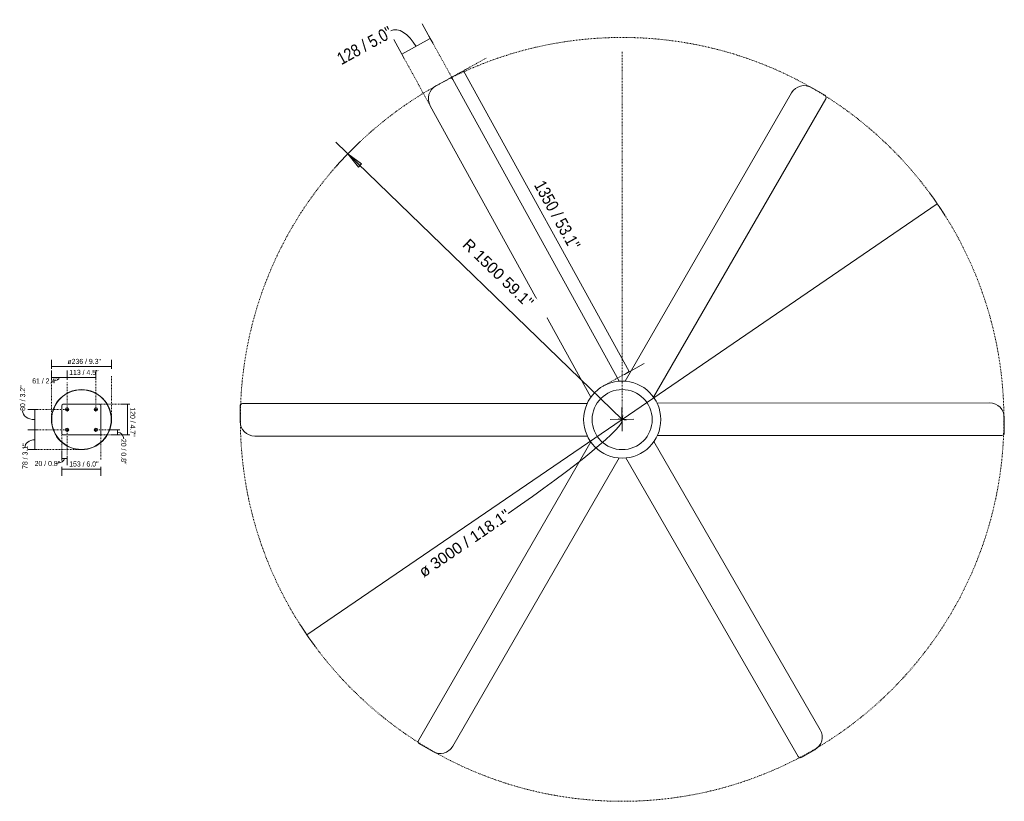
# Model space of a CAD drawing. Header units: millimetres. Extents: x 5266 to 16400, y -3718 to 8165.
# Tile 3 of 3: x 12532 to 16400, y 5095 to 8165. Entities that reach past the tile are written whole.
import ezdxf

# ---------------------------------------------------------------- set-up
doc = ezdxf.new("R2010")
doc.units = ezdxf.units.MM
doc.linetypes.add('Dash', pattern=[6, 3, -3])
doc.layers.add('A-ANNO-DIMS', color=7, linetype='Dash', lineweight=15, true_color=0xd2d2d2)
for name, color, linetype, lineweight in [('A-ANNO-DIMS-22', 7, 'Continuous', 9), ('A-ANNO-DIMS-9', 7, 'Continuous', 9), ('A-DETL-GENF', 7, 'Continuous', 15), ('E-LITE-EQPM', 7, 'Continuous', 20)]:
    doc.layers.add(name, color=color, linetype=linetype, lineweight=lineweight)
doc.styles.add('Arial', font='arial.ttf', dxfattribs={"height": 44})
doc.styles.add('Arial Narrow', font='ARIALN.TTF', dxfattribs={"height": 48.4})
doc.styles.add('Arial Narrow_1', font='ARIALN.TTF', dxfattribs={"height": 19.8})
doc.dimstyles.new('Diameter_-_3mm_Arial', dxfattribs={"dimscale": 304.8, "dimtxt": 44.891414, "dimasz": 0, "dimexe": 0.173228, "dimexo": 0, "dimgap": 0.108268, "dimtad": 1, "dimjust": 3, "dimdec": 0, "dimzin": 0, "dimdsep": 46, "dimtxsty": 'Arial', "dimblk1": 'NONE', "dimblk2": 'NONE', "dimsah": 1, "dimcen": 0.09, "dimadec": 0, "dimazin": 0, "dimtfac": 1, "dimtdec": 4, "dimtix": 1, "dimtmove": 0, "dimatfit": 2, "dimfxl": 1, "dimtvp": 1, "dimtolj": 1, "dimtzin": 0, "dimarcsym": 2})
doc.dimstyles.new('FARO_-_2_2mm_Arial_Narrow_mm_Inch_Left', dxfattribs={"dimscale": 304.8, "dimtxt": 49.534059, "dimasz": 0, "dimexe": 0.216535, "dimexo": 0.0625, "dimgap": 0.036089, "dimtad": 1, "dimdec": 0, "dimzin": 0, "dimdsep": 46, "dimtxsty": 'Arial Narrow', "dimblk1": 'NONE', "dimblk2": 'NONE', "dimsah": 1, "dimcen": 0.09, "dimadec": 0, "dimazin": 0, "dimtfac": 1, "dimtdec": 4, "dimtix": 1, "dimtmove": 1, "dimatfit": 3, "dimfxl": 0.072178, "dimfxlon": 1, "dimtvp": 1, "dimtolj": 1, "dimtzin": 0, "dimarcsym": 2})
doc.dimstyles.new('FARO_-_2_2mm_Arial_Narrow_mm_Inch_Left_1', dxfattribs={"dimscale": 304.8, "dimtxt": 49.534059, "dimasz": 0, "dimexe": 0.216535, "dimexo": 0.0625, "dimgap": 0.036089, "dimtad": 1, "dimdec": 0, "dimzin": 0, "dimdsep": 46, "dimtxsty": 'Arial Narrow', "dimblk1": 'NONE', "dimblk2": 'NONE', "dimsah": 1, "dimcen": 0.09, "dimadec": 0, "dimazin": 0, "dimtfac": 1, "dimtdec": 4, "dimtix": 1, "dimtmove": 0, "dimatfit": 3, "dimfxl": 0.072178, "dimfxlon": 1, "dimtvp": 1, "dimtolj": 1, "dimtzin": 0, "dimarcsym": 2})
doc.dimstyles.new('FARO_-_2_2mm_Arial_Narrow_mm_Inch_Left_2', dxfattribs={"dimscale": 304.8, "dimtxt": 20.263933, "dimasz": 0, "dimexe": 0.088583, "dimexo": 0.0625, "dimgap": 0.014764, "dimtad": 1, "dimdec": 0, "dimzin": 0, "dimdsep": 46, "dimtxsty": 'Arial Narrow_1', "dimblk1": 'NONE', "dimblk2": 'NONE', "dimsah": 1, "dimcen": 0.09, "dimadec": 0, "dimazin": 0, "dimtfac": 1, "dimtdec": 4, "dimtix": 1, "dimtmove": 1, "dimatfit": 3, "dimfxl": 0.029528, "dimfxlon": 1, "dimtvp": 1, "dimtolj": 1, "dimtzin": 0, "dimarcsym": 2})
doc.dimstyles.new('FARO_-_2_2mm_Arial_Narrow_mm_Inch_Left_3', dxfattribs={"dimscale": 304.8, "dimtxt": 20.263933, "dimasz": 0, "dimexe": 0.088583, "dimexo": 0.0625, "dimgap": 0.014764, "dimtad": 1, "dimdec": 0, "dimzin": 0, "dimdsep": 46, "dimtxsty": 'Arial Narrow_1', "dimblk1": 'NONE', "dimblk2": 'NONE', "dimsah": 1, "dimcen": 0.09, "dimadec": 0, "dimazin": 0, "dimtfac": 1, "dimtdec": 4, "dimtix": 1, "dimtmove": 0, "dimatfit": 3, "dimfxl": 0.029528, "dimfxlon": 1, "dimtvp": 1, "dimtolj": 1, "dimtzin": 0, "dimarcsym": 2})
doc.dimstyles.new('FARO_-_2_2mm_Arial_Narrow_mm_Inch_Right_2', dxfattribs={"dimscale": 304.8, "dimtxt": 20.263933, "dimasz": 0, "dimexe": 0.088583, "dimexo": 0.0625, "dimgap": 0.014764, "dimtad": 1, "dimdec": 0, "dimzin": 0, "dimdsep": 46, "dimtxsty": 'Arial Narrow_1', "dimblk1": 'NONE', "dimblk2": 'NONE', "dimsah": 1, "dimcen": 0.09, "dimadec": 0, "dimazin": 0, "dimtfac": 1, "dimtdec": 4, "dimtix": 1, "dimtmove": 0, "dimatfit": 3, "dimfxl": 0.029528, "dimfxlon": 1, "dimtvp": 1, "dimtolj": 1, "dimtzin": 0, "dimarcsym": 2})
doc.dimstyles.new('FARO_-_2_2mm_Arial_Narrow_mm_Inch_Right_3', dxfattribs={"dimscale": 304.8, "dimtxt": 20.263933, "dimasz": 0, "dimexe": 0.088583, "dimexo": 0.0625, "dimgap": 0.014764, "dimtad": 1, "dimdec": 0, "dimzin": 0, "dimdsep": 46, "dimtxsty": 'Arial Narrow_1', "dimblk1": 'NONE', "dimblk2": 'NONE', "dimsah": 1, "dimcen": 0.09, "dimadec": 0, "dimazin": 0, "dimtfac": 1, "dimtdec": 4, "dimtix": 1, "dimtmove": 1, "dimatfit": 3, "dimfxl": 0.029528, "dimfxlon": 1, "dimtvp": 1, "dimtolj": 1, "dimtzin": 0, "dimarcsym": 2})
doc.dimstyles.new('Radial_-_3mm_Arial', dxfattribs={"dimscale": 304.8, "dimtxt": 44.891414, "dimasz": 0.216535, "dimexe": 0.216535, "dimexo": 0, "dimgap": 0.126312, "dimtad": 1, "dimjust": 3, "dimdec": 0, "dimzin": 0, "dimdsep": 46, "dimtxsty": 'Arial', "dimsah": 1, "dimcen": 0.09, "dimdle": 0.216535, "dimadec": 0, "dimazin": 0, "dimtfac": 1, "dimtdec": 4, "dimtix": 1, "dimtmove": 0, "dimatfit": 2, "dimfxl": 1, "dimtvp": 1, "dimtfill": 1, "dimtolj": 1, "dimtzin": 0, "dimarcsym": 2})

# ---------------------------------------------------------------- blocks, each defined once
blk = doc.blocks.new('DIMBLOCK11-Planta_PDF Fixing Holes')
at = {"layer": 'A-ANNO-DIMS-9', "color": 251, "true_color": 0x5b5b5b, "transparency": 16777216}
for p, q in [((12656.2, 6759.4), (12656.2, 6786.5)), ((12717.5, 6750.5), (12717.5, 6786.5)), ((12656.2, 6759.5), (12717.5, 6759.5)), ((12656.2, 6759.5), (12656.2, 6750.5)), ((12717.5, 6759.5), (12717.5, 6750.5))]:
    blk.add_line(p, q, dxfattribs=at)
blk.add_ellipse((12664.6, 6759.5), major_axis=(22.2, 0), ratio=0.585221, start_param=4.712389, end_param=6.283185, dxfattribs=at)
at = {"layer": 'A-ANNO-DIMS-9', "color": 0, "transparency": 16777216, "insert": (12580.7, 6756), "char_height": 19.8, "width": 100.741, "attachment_point": 1, "line_spacing_factor": 0.974696, "style": 'Arial Narrow_1'}
blk.add_mtext('61 / 2.4"', dxfattribs=at)
blk = doc.blocks.new('_None')
blk = doc.blocks.new('DIMBLOCK12-Planta_PDF Fixing Holes')
at = {"layer": 'A-ANNO-DIMS-9', "color": 251, "true_color": 0x5b5b5b, "transparency": 16777216}
for p, q in [((12717.5, 6750.5), (12717.5, 6786.5)), ((12830.9, 6750.5), (12830.9, 6786.5)), ((12717.5, 6759.5), (12830.9, 6759.5)), ((12717.5, 6759.5), (12717.5, 6750.5)), ((12830.9, 6759.5), (12830.9, 6750.5))]:
    blk.add_line(p, q, dxfattribs=at)
at = {"layer": 'A-ANNO-DIMS-9', "color": 0, "transparency": 16777216, "insert": (12725.9, 6789.6), "char_height": 19.8, "width": 115.794, "attachment_point": 1, "line_spacing_factor": 0.974696, "style": 'Arial Narrow_1'}
blk.add_mtext('113 / 4.5"', dxfattribs=at)
blk = doc.blocks.new('DIMBLOCK13-Planta_PDF Fixing Holes')
at = {"layer": 'A-ANNO-DIMS-9', "color": 251, "true_color": 0x5b5b5b, "transparency": 16777216}
for p, q in [((12656.2, 6793.5), (12656.2, 6829.5)), ((12892.2, 6793.5), (12892.2, 6829.5)), ((12656.2, 6802.5), (12892.2, 6802.5)), ((12656.2, 6802.5), (12656.2, 6793.5)), ((12892.2, 6802.5), (12892.2, 6793.5))]:
    blk.add_line(p, q, dxfattribs=at)
at = {"layer": 'A-ANNO-DIMS-9', "color": 0, "transparency": 16777216, "insert": (12719, 6832.6), "char_height": 19.8, "width": 132.391, "attachment_point": 1, "line_spacing_factor": 0.974696, "style": 'Arial Narrow_1'}
blk.add_mtext('ø236 / 9.3"', dxfattribs=at)
blk = doc.blocks.new('DIMBLOCK14-Planta_PDF Fixing Holes')
at = {"layer": 'A-ANNO-DIMS-9', "color": 251, "true_color": 0x5b5b5b, "transparency": 16777216}
for p, q in [((12599.4, 6634.2), (12563.4, 6634.2)), ((12590.4, 6634.2), (12590.4, 6554)), ((12590.4, 6634.2), (12599.4, 6634.2)), ((12599.4, 6554), (12563.4, 6554)), ((12590.4, 6554), (12599.4, 6554))]:
    blk.add_line(p, q, dxfattribs=at)
blk.add_ellipse((12590.4, 6628.4), major_axis=(47.7, 0), ratio=0.718031, start_param=3.141593, end_param=4.712389, dxfattribs=at)
at = {"layer": 'A-ANNO-DIMS-9', "color": 0, "transparency": 16777216, "insert": (12533.1, 6628.4), "char_height": 19.8, "width": 100.741, "attachment_point": 1, "rotation": 90, "line_spacing_factor": 0.974696, "style": 'Arial Narrow_1'}
blk.add_mtext('80 / 3.2"', dxfattribs=at)
blk = doc.blocks.new('DIMBLOCK15-Planta_PDF Fixing Holes')
at = {"layer": 'A-ANNO-DIMS-9', "color": 251, "true_color": 0x5b5b5b, "transparency": 16777216}
for p, q in [((12599.4, 6554), (12563.4, 6554)), ((12590.4, 6554), (12590.4, 6476.1)), ((12590.4, 6554), (12599.4, 6554)), ((12599.4, 6476.1), (12563.4, 6476.1)), ((12590.4, 6476.1), (12599.4, 6476.1))]:
    blk.add_line(p, q, dxfattribs=at)
blk.add_ellipse((12590.4, 6484.3), major_axis=(38.4, 0), ratio=0.800396, start_param=1.570796, end_param=3.141593, dxfattribs=at)
at = {"layer": 'A-ANNO-DIMS-9', "color": 0, "transparency": 16777216, "insert": (12542.4, 6400.3), "char_height": 19.8, "width": 100.741, "attachment_point": 1, "rotation": 90, "line_spacing_factor": 0.974696, "style": 'Arial Narrow_1'}
blk.add_mtext('78 / 3.1"', dxfattribs=at)
blk = doc.blocks.new('DIMBLOCK16-Planta_PDF Fixing Holes')
at = {"layer": 'A-ANNO-DIMS-9', "color": 251, "true_color": 0x5b5b5b, "transparency": 16777216}
for p, q in [((12697.5, 6408.7), (12697.5, 6372.7)), ((12697.5, 6399.7), (12697.5, 6408.7)), ((12697.5, 6399.7), (12850.9, 6399.7)), ((12850.9, 6408.7), (12850.9, 6372.7)), ((12850.9, 6399.7), (12850.9, 6408.7))]:
    blk.add_line(p, q, dxfattribs=at)
at = {"layer": 'A-ANNO-DIMS-9', "color": 0, "transparency": 16777216, "insert": (12725.9, 6429.7), "char_height": 19.8, "width": 115.794, "attachment_point": 1, "line_spacing_factor": 0.974696, "style": 'Arial Narrow_1'}
blk.add_mtext('153 / 6.0"', dxfattribs=at)
blk = doc.blocks.new('DIMBLOCK17-Planta_PDF Fixing Holes')
at = {"layer": 'A-ANNO-DIMS-9', "color": 251, "true_color": 0x5b5b5b, "transparency": 16777216}
for p, q in [((12955.5, 6654.1), (12928.4, 6654.1)), ((12955.4, 6534.1), (12955.4, 6654.1)), ((12955.4, 6654.1), (12964.4, 6654.1)), ((12955.5, 6534.1), (12928.4, 6534.1)), ((12955.4, 6534.1), (12964.4, 6534.1))]:
    blk.add_line(p, q, dxfattribs=at)
at = {"layer": 'A-ANNO-DIMS-9', "color": 0, "transparency": 16777216, "insert": (12985.5, 6642.4), "char_height": 19.8, "width": 115.794, "attachment_point": 1, "rotation": 270, "line_spacing_factor": 0.974696, "style": 'Arial Narrow_1'}
blk.add_mtext('120 / 4.7"', dxfattribs=at)
blk = doc.blocks.new('DIMBLOCK18-Planta_PDF Fixing Holes')
at = {"layer": 'A-ANNO-DIMS-9', "color": 251, "true_color": 0x5b5b5b, "transparency": 16777216}
for p, q in [((12697.5, 6441.9), (12697.5, 6469)), ((12697.5, 6442), (12717.5, 6442)), ((12697.5, 6442), (12697.5, 6433)), ((12717.5, 6451), (12717.5, 6415)), ((12717.5, 6442), (12717.5, 6451))]:
    blk.add_line(p, q, dxfattribs=at)
blk.add_ellipse((12674.2, 6442), major_axis=(33.3, 0), ratio=0.594821, start_param=4.712389, end_param=6.283185, dxfattribs=at)
at = {"layer": 'A-ANNO-DIMS-9', "color": 0, "transparency": 16777216, "insert": (12590.3, 6431.7), "char_height": 19.8, "width": 100.741, "attachment_point": 1, "line_spacing_factor": 0.974696, "style": 'Arial Narrow_1'}
blk.add_mtext('20 / 0.8"', dxfattribs=at)
blk = doc.blocks.new('DIMBLOCK19-Planta_PDF Fixing Holes')
at = {"layer": 'A-ANNO-DIMS-9', "color": 251, "true_color": 0x5b5b5b, "transparency": 16777216}
for p, q in [((12916.4, 6554), (12889.3, 6554)), ((12916.3, 6534.1), (12916.3, 6554)), ((12916.3, 6554), (12925.3, 6554)), ((12916.4, 6534.1), (12889.3, 6534.1)), ((12916.3, 6534.1), (12925.3, 6534.1))]:
    blk.add_line(p, q, dxfattribs=at)
blk.add_ellipse((12916.3, 6518.1), major_axis=(0, 25.9), ratio=0.936013, start_param=4.712389, end_param=6.283185, dxfattribs=at)
at = {"layer": 'A-ANNO-DIMS-9', "color": 0, "transparency": 16777216, "insert": (12950.1, 6518.1), "char_height": 19.8, "width": 100.741, "attachment_point": 1, "rotation": 270, "line_spacing_factor": 0.974696, "style": 'Arial Narrow_1'}
blk.add_mtext('20 / 0.8"', dxfattribs=at)
blk = doc.blocks.new('DIMBLOCK20-Planta_PDF')
at = {"layer": 'A-ANNO-DIMS-22', "color": 8, "true_color": 0x787878, "transparency": 16777216}
for p, q in [((14898.5, 6595), (16136.8, 7441.5)), ((14898.5, 6595), (13660.2, 5748.4)), ((14883.2, 6597.8), (14913.8, 6592.1)), ((14895.6, 6579.7), (14901.3, 6610.2))]:
    blk.add_line(p, q, dxfattribs=at)
for start, end in [(32.3411, 36.3747), (212.3411, 216.3747)]:
    blk.add_arc((14898.5, 6595), 1500, start, end, dxfattribs=at)
blk.add_ellipse((14421, 6268.6), major_axis=(477.4, 326.4), ratio=0.090176, start_param=4.712389, end_param=6.283185, dxfattribs=at)
at = {"layer": 'A-ANNO-DIMS-22', "color": 0, "transparency": 16777216, "insert": (14093.9, 6009.1), "char_height": 44, "width": 499.745, "attachment_point": 1, "rotation": 34.3579, "line_spacing_factor": 0.941778, "style": 'Arial'}
blk.add_mtext('ø 3000 / 118.1"', dxfattribs=at)
blk = doc.blocks.new('DIMBLOCK21-Planta_PDF')
at = {"layer": 'A-ANNO-DIMS-22', "transparency": 16777216}
blk.add_hatch(color=256, dxfattribs=at).paths.add_polyline_path([(13820.7, 7638.2), (13862.1, 7586.1), (13874.2, 7598.6)])
for p, q in [((14898.5, 6595), (13773.3, 7684.1)), ((13820.7, 7638.2), (13862.1, 7586.1)), ((13874.2, 7598.6), (13820.7, 7638.2)), ((13862.1, 7586.1), (13874.2, 7598.6)), ((14897.7, 6641.6), (14899.2, 6548.3)), ((14851.8, 6594.2), (14945.1, 6595.7))]:
    blk.add_line(p, q, dxfattribs=at)
blk.add_arc((14898.5, 6595), 1500, 133.4106, 138.4526, dxfattribs=at)
at = {"layer": 'A-ANNO-DIMS-22', "color": 0, "transparency": 16777216, "insert": (14298.6, 7308.7), "char_height": 44, "width": 425.985, "attachment_point": 1, "rotation": 315.9316, "line_spacing_factor": 0.941778, "style": 'Arial', "bg_fill": 3, "box_fill_scale": 1.25, "bg_fill_color": 256, "bg_fill_true_color": 13158600, "bg_fill_transparency": 0}
blk.add_mtext('R 1500 59.1"', dxfattribs=at)
blk = doc.blocks.new('DIMBLOCK22-Planta_PDF')
at = {"layer": 'A-ANNO-DIMS-22', "color": 251, "true_color": 0x5b5b5b, "transparency": 16777216}
for p, q in [((14144.9, 8090.5), (14113, 8148.3)), ((14033.1, 8028.8), (14001.2, 8086.6)), ((14033, 8028.8), (14144.9, 8090.5)), ((14144.9, 8090.5), (14155.5, 8071.3)), ((14033, 8028.8), (14043.7, 8009.6))]:
    blk.add_line(p, q, dxfattribs=at)
blk.add_ellipse((14039.1, 8032.2), major_axis=(-49.4, 89.5), ratio=0.556742, start_param=4.712389, end_param=6.283185, dxfattribs=at)
at = {"layer": 'A-ANNO-DIMS-22', "color": 0, "transparency": 16777216, "insert": (13772, 8028.1), "char_height": 48.4, "width": 283.052, "attachment_point": 1, "rotation": 28.8895, "line_spacing_factor": 0.974696, "style": 'Arial Narrow'}
blk.add_mtext('128 / 5.0"', dxfattribs=at)
blk = doc.blocks.new('DIMBLOCK23-Planta_PDF')
at = {"layer": 'A-ANNO-DIMS-22', "color": 251, "true_color": 0x5b5b5b, "transparency": 16777216}
for p, q in [((14274.6, 7964.4), (14293.8, 7975)), ((14274.6, 7964.4), (14216.8, 7932.5)), ((14926.7, 6782.5), (14274.6, 7964.4)), ((14907.4, 6771.9), (14984.5, 6814.4)), ((14926.7, 6782.5), (14907.4, 6771.9))]:
    blk.add_line(p, q, dxfattribs=at)
at = {"layer": 'A-ANNO-DIMS-22', "color": 0, "transparency": 16777216, "insert": (14593.2, 7539.1), "char_height": 48.4, "width": 356.645, "attachment_point": 1, "rotation": 298.8895, "line_spacing_factor": 0.974696, "style": 'Arial Narrow'}
blk.add_mtext('1350 / 53.1"', dxfattribs=at)

msp = doc.modelspace()

# ---------------------------------------------------------------- hatches: boundary and pattern name
at = {"layer": 'A-DETL-GENF', "lineweight": 9, "true_color": 0xc0c0c0}
h = msp.add_hatch(color=9, dxfattribs=at)
h.paths.add_polyline_path([(12717.5, 6547.5), (12719.2, 6547.7), (12720.8, 6548.3), (12722.1, 6549.4), (12723.1, 6550.7), (12723.8, 6552.3), (12724, 6554), (12723.8, 6555.7), (12723.1, 6557.2), (12722.1, 6558.6), (12720.8, 6559.6), (12719.2, 6560.3), (12717.5, 6560.5), (12715.8, 6560.3), (12714.2, 6559.6), (12712.9, 6558.6), (12711.8, 6557.2), (12711.2, 6555.7), (12711, 6554), (12711.2, 6552.3), (12711.8, 6550.7), (12713.1, 6549.2), (12714.2, 6548.3), (12715.8, 6547.7), (12716.7, 6547.6)])
h.paths.add_polyline_path([(12830.9, 6547.5), (12832.5, 6547.7), (12834.1, 6548.3), (12835.5, 6549.4), (12836.5, 6550.7), (12837.2, 6552.3), (12837.4, 6554), (12837.2, 6555.7), (12836.5, 6557.2), (12835.5, 6558.6), (12834.1, 6559.6), (12832.5, 6560.3), (12830.9, 6560.5), (12828.8, 6560.1), (12827.6, 6559.6), (12826.2, 6558.6), (12825.2, 6557.2), (12824.6, 6555.7), (12824.3, 6554), (12824.6, 6552.3), (12825.2, 6550.7), (12826.5, 6549.2), (12827.6, 6548.3), (12829.2, 6547.7)])
h.paths.add_polyline_path([(12717.5, 6627.7), (12719.2, 6627.9), (12720.8, 6628.6), (12722.1, 6629.6), (12723.1, 6631), (12723.8, 6632.5), (12724, 6634.2), (12723.8, 6635.9), (12723.1, 6637.5), (12722.1, 6638.8), (12720.8, 6639.9), (12719.2, 6640.5), (12717.5, 6640.8), (12715.8, 6640.5), (12714.2, 6639.9), (12712.9, 6638.8), (12711.8, 6637.5), (12711.2, 6635.9), (12711, 6634.2), (12711.2, 6632.5), (12711.8, 6631), (12712.9, 6629.6), (12714.2, 6628.6), (12715.8, 6627.9), (12716.7, 6627.8)])
h.paths.add_polyline_path([(12830.9, 6627.7), (12832.5, 6627.9), (12834.1, 6628.6), (12835.5, 6629.6), (12836.5, 6631), (12837.2, 6632.5), (12837.4, 6634.2), (12837.2, 6635.9), (12836.5, 6637.5), (12835.5, 6638.8), (12834.1, 6639.9), (12832.5, 6640.5), (12830.9, 6640.8), (12829.2, 6640.5), (12827.6, 6639.9), (12826.2, 6638.8), (12825.2, 6637.5), (12824.6, 6635.9), (12824.3, 6634.2), (12824.6, 6632.5), (12825.2, 6631), (12826.2, 6629.6), (12827.6, 6628.6), (12829.2, 6627.9)])

# ---------------------------------------------------------------- linework, layer by layer
at = {"layer": 'A-ANNO-DIMS'}
for p, q in [((14136.7, 8105.3), (14233.4, 7930.2)), ((14024.9, 8043.6), (14139.3, 7836.2)), ((14219.8, 7934.1), (14364.2, 8013.8)), ((14898.5, 6595), (14898.5, 8039)), ((14824.4, 6726.1), (14920.7, 6779.2))]:
    msp.add_line(p, q, dxfattribs=at)
at = {"layer": 'A-ANNO-DIMS', "lineweight": 9}
for p, q in [((12656.2, 6594.1), (12656.2, 6765.7)), ((12717.5, 6640.8), (12717.5, 6740.8)), ((12830.9, 6640.8), (12830.9, 6745.8)), ((12892.2, 6594.1), (12892.2, 6765.7)), ((12845.9, 6654.1), (12955.9, 6654.1)), ((12711, 6634.2), (12591, 6634.2)), ((12711, 6554), (12591, 6554)), ((12697.5, 6539.1), (12697.5, 6439.1)), ((12717.5, 6547.5), (12717.5, 6453.6)), ((12837.4, 6554), (12922.4, 6554)), ((12850.9, 6539.1), (12850.9, 6436.6)), ((12845.9, 6534.1), (12960.9, 6534.1)), ((12774.2, 6476.1), (12591, 6476.1))]:
    msp.add_line(p, q, dxfattribs=at)
at = {"layer": 'A-ANNO-DIMS'}
msp.add_circle((14898.5, 6595), 1500, dxfattribs=at)
at = {"layer": 'E-LITE-EQPM'}
for p, q in [((14219.8, 7934.1), (14166.9, 7905)), ((14887.4, 6744.9), (14233.4, 7930.2)), ((15694.8, 7868.1), (15642.6, 7898.2)), ((15564.2, 7877.2), (14910.8, 6744.8)), ((15022, 6681.8), (15698.5, 7854.4)), ((14144.4, 7827), (14776, 6682.4)), ((12764, 6710.7), (12764, 6710.7)), ((12845.9, 6654.1), (12702.5, 6654.1)), ((14761.1, 6656.8), (13407.5, 6657)), ((16342.6, 6659.4), (15035.3, 6659.1)), ((12697.5, 6649.1), (12697.5, 6539.1)), ((12711, 6634.2), (12724, 6634.2)), ((12717.5, 6640.8), (12717.5, 6627.7)), ((12824.3, 6634.2), (12837.4, 6634.2)), ((12830.9, 6640.8), (12830.9, 6627.7)), ((12850.9, 6539.1), (12850.9, 6649.1)), ((13397.5, 6647), (13397.5, 6586.7)), ((16400.1, 6541.7), (16400.1, 6602)), ((12711, 6554), (12724, 6554)), ((12717.5, 6547.5), (12717.5, 6560.5)), ((12824.3, 6554), (12837.4, 6554)), ((12830.9, 6547.5), (12830.9, 6560.5)), ((12702.5, 6534.1), (12845.9, 6534.1)), ((13454.9, 6529.3), (14762.3, 6529)), ((14775.7, 6506.2), (14098.7, 5334.1)), ((15676.9, 5376.1), (15023.4, 6508.5)), ((15036.4, 6531.4), (16390.1, 6531.7)), ((12764, 6477.6), (12764, 6477.6)), ((14233, 5311.2), (14886.9, 6443.4)), ((14913.3, 6443.6), (15589.9, 5271.2)), ((14102.3, 5320.4), (14154.6, 5290.2)), ((15603.6, 5267.5), (15655.8, 5297.7))]:
    msp.add_line(p, q, dxfattribs=at)
for centre, radius, start, end in [((14224.6, 7925.4), 10, 28.8895, 118.8895), ((14194.7, 7854.7), 57.4, 118.8895, 208.8895), ((15613.9, 7848.5), 57.4, 60.0169, 150.0169), ((15689.8, 7859.4), 10, 330.0169, 60.0169), ((14898.8, 6594.1), 151.5, 0, 180), ((12774.2, 6594.1), 118, 0, 180), ((12774.2, 6594.1), 117, 0, 180), ((14898.8, 6594.1), 118, 90, 270), ((14898.8, 6594.1), 118, 270, 90), ((12702.5, 6649.1), 5, 90, 180), ((12845.9, 6649.1), 5, 360, 90), ((13407.5, 6647), 10, 89.9898, 179.9898), ((16342.6, 6602), 57.4, 0.0118, 90.0118), ((12717.5, 6634.2), 6.52, 0, 180), ((12717.5, 6634.2), 6.52, 180, 0), ((12830.9, 6634.2), 6.52, 0, 180), ((12830.9, 6634.2), 6.52, 180, 0), ((12774.2, 6594.1), 118, 180, 360), ((12774.2, 6594.1), 117, 180, 0), ((13454.9, 6586.7), 57.4, 179.9898, 269.9898), ((14898.8, 6594.1), 151.5, 180, 360), ((12702.5, 6539.1), 5, 180, 270), ((12717.5, 6554), 6.52, 0, 180), ((12717.5, 6554), 6.52, 180, 0), ((12830.9, 6554), 6.52, 0, 180), ((12830.9, 6554), 6.52, 180, 0), ((12845.9, 6539.1), 5, 270, 0), ((16390.1, 6541.7), 10, 270.0118, 0.0118), ((15627.1, 5347.4), 57.4, 299.9895, 29.9895), ((14107.3, 5329.1), 10, 149.9895, 239.9895), ((14183.3, 5340), 57.4, 239.9895, 329.9895), ((15598.6, 5276.2), 10, 209.9895, 299.9895)]:
    msp.add_arc(centre, radius, start, end, dxfattribs=at)

# ---------------------------------------------------------------- dimensions: what is measured, and where the dimension line sits
at = {"layer": 'A-ANNO-DIMS', "color": 251, "linetype": 'Continuous', "lineweight": 9, "true_color": 0x5b5b5b}
for base, p1, p2, angle, dimstyle, override, picture, middle, turn in [((14144.9, 8090.5), (14043.7, 8009.6), (14155.5, 8071.3), 28.8895, 'FARO_-_2_2mm_Arial_Narrow_mm_Inch_Left', {"dimpost": '<>', "dimfxl": 127.740744}, 'DIMBLOCK22-Planta_PDF', (13911.5, 8068.2), 28.8895), ((12590.4, 6554), (12599.4, 6634.2), (12599.4, 6554), 90, 'FARO_-_2_2mm_Arial_Narrow_mm_Inch_Left_2', {"dimpost": '<>', "dimfxl": 80.242455}, 'DIMBLOCK14-Planta_PDF Fixing Holes', (12546.3, 6678.7), 90), ((12590.4, 6476.1), (12599.4, 6554), (12599.4, 6476.1), 90, 'FARO_-_2_2mm_Arial_Narrow_mm_Inch_Left_2', {"dimpost": '<>', "dimfxl": 77.89111}, 'DIMBLOCK15-Planta_PDF Fixing Holes', (12555.6, 6450.7), 90), ((12916.3, 6554), (12925.3, 6534.1), (12925.3, 6554), 90, 'FARO_-_2_2mm_Arial_Narrow_mm_Inch_Right_3', {"dimtad": 4, "dimpost": '<>', "dimfxl": 19.918659}, 'DIMBLOCK19-Planta_PDF Fixing Holes', (12936.9, 6467.7), 90)]:
    dim = msp.add_linear_dim(base=base, p1=p1, p2=p2, angle=angle, dimstyle=dimstyle, override=override, dxfattribs=at)
    dim.commit()
    dim.dimension.update_dxf_attribs({"geometry": picture, "text_midpoint": middle, "dimtype": 160, "text_rotation": turn})
at = {"layer": 'A-ANNO-DIMS', "color": 8, "linetype": 'Continuous', "lineweight": 9, "true_color": 0x787878}
dim = msp.add_diameter_dim_2p(p1=(16136.8, 7441.5), p2=(13660.2, 5748.4), dimstyle='Diameter_-_3mm_Arial', override={"dimpost": 'ø<>'}, dxfattribs=at)
dim.commit()
dim.dimension.update_dxf_attribs({"geometry": 'DIMBLOCK20-Planta_PDF', "text_midpoint": (14863.8, 6645.7)})
at = {"layer": 'A-ANNO-DIMS', "color": 251, "linetype": 'Continuous', "lineweight": 9, "true_color": 0x5b5b5b}
dim = msp.add_linear_dim(base=(12892.2, 6802.5), p1=(12656.2, 6793.5), p2=(12892.2, 6793.5), text='ø<>', dimstyle='FARO_-_2_2mm_Arial_Narrow_mm_Inch_Left_3', override={"dimpost": '<>', "dimfxl": 236}, dxfattribs=at)
dim.commit()
dim.dimension.update_dxf_attribs({"geometry": 'DIMBLOCK13-Planta_PDF Fixing Holes', "text_midpoint": (12774.2, 6819.8)})
for base, p1, p2, override, picture, middle in [((12717.5, 6759.5), (12656.2, 6750.5), (12717.5, 6750.5), {"dimpost": '<>', "dimfxl": 61.321002}, 'DIMBLOCK11-Planta_PDF Fixing Holes', (12631.1, 6742.8)), ((12717.5, 6442), (12697.5, 6433), (12717.5, 6451), {"dimpost": '<>', "dimfxl": 26.917534}, 'DIMBLOCK18-Planta_PDF Fixing Holes', (12640.6, 6418.5))]:
    dim = msp.add_linear_dim(base=base, p1=p1, p2=p2, dimstyle='FARO_-_2_2mm_Arial_Narrow_mm_Inch_Left_2', override=override, dxfattribs=at)
    dim.commit()
    dim.dimension.update_dxf_attribs({"geometry": picture, "text_midpoint": middle, "dimtype": 160})
for base, p1, p2, override, picture, middle in [((12830.9, 6759.5), (12717.5, 6750.5), (12830.9, 6750.5), {"dimpost": '<>', "dimfxl": 113.357995}, 'DIMBLOCK12-Planta_PDF Fixing Holes', (12774.2, 6776.8)), ((12850.9, 6399.7), (12697.5, 6408.7), (12850.9, 6408.7), {"dimpost": '<>', "dimfxl": 153.385667}, 'DIMBLOCK16-Planta_PDF Fixing Holes', (12774.2, 6417))]:
    dim = msp.add_linear_dim(base=base, p1=p1, p2=p2, dimstyle='FARO_-_2_2mm_Arial_Narrow_mm_Inch_Left_3', override=override, dxfattribs=at)
    dim.commit()
    dim.dimension.update_dxf_attribs({"geometry": picture, "text_midpoint": middle})
dim = msp.add_linear_dim(base=(12955.4, 6654.1), p1=(12964.4, 6534.1), p2=(12964.4, 6654.1), angle=90, dimstyle='FARO_-_2_2mm_Arial_Narrow_mm_Inch_Right_2', override={"dimtad": 4, "dimpost": '<>', "dimfxl": 120.079773}, dxfattribs=at)
dim.commit()
dim.dimension.update_dxf_attribs({"geometry": 'DIMBLOCK17-Planta_PDF Fixing Holes', "text_midpoint": (12972.7, 6594.1)})

# ---------------------------------------------------------------- next in the draw order: dimensions: what is measured, and where the dimension line sits
at = {"layer": 'A-ANNO-DIMS', "color": 7, "linetype": 'Continuous', "lineweight": 9}
dim = msp.add_radius_dim(center=(14898.5, 6595), mpoint=(13820.7, 7638.2), dimstyle='Radial_-_3mm_Arial', override={"dimpost": 'R<>'}, dxfattribs=at)
dim.commit()
dim.dimension.update_dxf_attribs({"geometry": 'DIMBLOCK21-Planta_PDF', "text_midpoint": (14429.7, 7141.6)})

# ---------------------------------------------------------------- next in the draw order: dimensions: what is measured, and where the dimension line sits
at = {"layer": 'A-ANNO-DIMS', "color": 251, "linetype": 'Continuous', "lineweight": 9, "true_color": 0x5b5b5b}
dim = msp.add_linear_dim(base=(14274.6, 7964.4), p1=(14907.4, 6771.9), p2=(14293.8, 7975), angle=298.8895, dimstyle='FARO_-_2_2mm_Arial_Narrow_mm_Inch_Left_1', override={"dimpost": '<>', "dimfxl": 1350.503895}, dxfattribs=at)
dim.commit()
dim.dimension.update_dxf_attribs({"geometry": 'DIMBLOCK23-Planta_PDF', "text_midpoint": (14637.7, 7393.9)})

doc.saveas('drawing.dxf')
